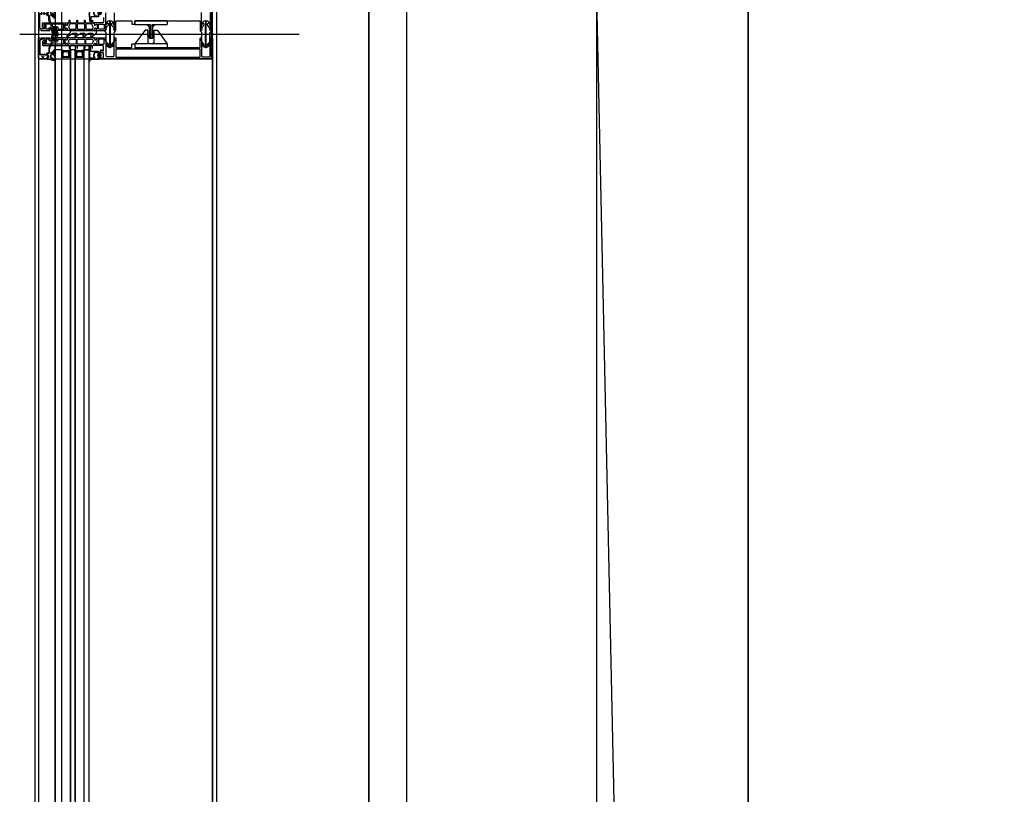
# Model space of a CAD drawing. Header units: millimetres. Extents: x 373037 to 682063, y 76092 to 274210.
# Tile 121 of 256: x 655017 to 656314, y 258030 to 259051. Entities that reach past the tile are written whole.
import ezdxf

# ---------------------------------------------------------------- set-up
doc = ezdxf.new("R2010")
doc.units = ezdxf.units.MM
doc.header["$LTSCALE"] = 100
for name, pattern in [('CK_ČERCHOVANÁ 50', [6, 3, -1.5, 0, -1.5]), ('ČERCHOVANÁ', [25.4, 12.7, -6.35, 0, -6.35]), ('ČÁRKOVANÁ', [19.05, 12.7, -6.35]), ('ČÁRKOVANÁ01-01', [2, 1, -1])]:
    doc.linetypes.add(name, pattern=pattern)
doc.layers.get('0').update_dxf_attribs({"linetype": 'CONTINUOUS'})
doc.layers.add('PUDORYS', color=253, linetype='CONTINUOUS')

# ---------------------------------------------------------------- blocks, each defined once
blk = doc.blocks.new('244748_a')
blk.add_lwpolyline([(8.3, -1.7, 0.082248), (6.3, -0.9, -1.09695), (6.9, -0.1, -0.315353), (11.3, -5.2, -0.480529), (10.9, -5.6), (4.3, -5.6), (4.1, -5.5), (-16.5, -5.5), (-16.7, -5.6), (-20.4, -5.6, 0.574019), (-21.9, -4.8), (-23, -5.4, 0.524827), (-23, -5.9), (-21.9, -6.5, 0.574021), (-20.4, -5.7), (-16.7, -5.7), (-16.5, -5.9), (4.1, -5.9), (4.3, -5.7), (10.9, -5.7, -0.480529), (11.3, -6.1, -0.326229), (6.9, -11.1, -1.09695), (6.3, -10.3, 0.081457), (8.3, -9.6, 0.599203), (7.5, -8.1), (5.5, -8.1, 0.198965), (5.2, -8.2), (2.2, -11.2), (0.9, -12, -0.738038), (0.5, -11.6), (0.9, -11, 1), (0.3, -10.7), (0, -11.3), (-1, -11.3, 0.619205), (-1.4, -12.1), (-1.3, -12.4, -0.808139), (-2, -13), (-3.6, -11.4, 0.198906), (-4.3, -11.2), (-15, -11.2, -0.198936), (-16.8, -10.4), (-19, -8.2, 0.198942), (-19.3, -8.1), (-20.7, -8.1, 0.500217), (-21.1, -8.7, 0.122037), (-18.5, -10.3, -1.093735), (-19.1, -11.1, -0.240768), (-23.7, -6.1, -0.106226), (-23.7, -5.2, -0.256232), (-19, -0.1, -1.093735), (-18.4, -0.9, 0.116856), (-21.1, -2.6, 0.500217), (-20.7, -3.3), (-19.3, -3.3, 0.198942), (-19, -3.1), (-16.8, -0.9, -0.198936), (-15, -0.2), (-4.3, -0.2, 0.198907), (-3.6, 0.1), (-2, 1.7, -0.808139), (-1.3, 1.1), (-1.4, 0.8, 0.619205), (-1, 0), (0, 0), (0.3, -0.6, 1), (0.9, -0.3), (0.5, 0.3, -0.738038), (0.9, 0.7), (2.2, -0.2), (5.2, -3.1, 0.198965), (5.5, -3.3), (7.5, -3.3, 0.599203)], format="xyb", close=True)
blk = doc.blocks.new('236134_0100_s_v')
for points in [[(22.8, -23), (22.8, -5), (42, -5, 0.414214), (43, -4), (43, -1, 0.414214), (42, 0), (1, 0, 0.414214), (0, -1), (0, -4, 0.414214), (1, -5), (20.2, -5), (20.2, -23)], [(15, -5, -0.414214), (19, -9), (19, -16.6, 0.165764), (19.5, -23), (23.5, -23, 0.165764), (24, -16.6), (24, -9, -0.414214), (28, -5)]]:
    blk.add_lwpolyline(points, format="xyb")
blk = doc.blocks.new('236134_0200_s_v')
for points in [[(19.6, 5, -0.41166), (17.6, 7), (17.4, 22.2, 0.344217), (17.1, 22.7), (16, 23), (14, 23, 0.240828), (13.2, 22.6), (0.2, 4.6)], [(23.4, 5, 0.41166), (25.4, 7), (25.6, 22.2, -0.344217), (25.9, 22.7), (27, 23), (29, 23, -0.240828), (29.8, 22.6), (42.8, 4.6)]]:
    blk.add_lwpolyline(points, format="xyb")
blk.add_lwpolyline([(42, 5), (1, 5, 0.414214), (0, 4), (0, 1, 0.414214), (1, 0), (42, 0, 0.414214), (43, 1), (43, 4, 0.414214)], format="xyb", close=True)
blk = doc.blocks.new('284336')
for points in [[(-0.7, -9.6), (-10, -9.6, 0.414511), (-10.5, -10.1), (-10.5, -15.5, -1), (-11.7, -15.5), (-11.7, -9.6), (-12.7, -8.9, -0.668884), (-12.6, -8.2), (-12, -8, 0.766384), (-12, -7.2), (-12.6, -7, -0.76831), (-12.6, -6.2), (-12, -6, 0.766384), (-12, -5.2), (-12.6, -5, -0.76831), (-12.6, -4.2), (-12, -4, 0.766384), (-12, -3.2), (-12.6, -3, -0.877523), (-12.5, -2.2), (-12.1, -2.2, 0.698129), (-11.8, -1.5, -0.220231), (-12.9, 0.8), (-12.9, 3.5, -0.157143), (-12.8, 3.7), (-12.7, 3.4, -0.067482), (-12.5, 2.5, 0.393136), (-8.7, -1), (-6.1, -1, -0.414214), (-5.6, -1.5), (-5.6, -2.2, -0.267949), (-5.9, -2.6), (-6.4, -2.9, 0.267949), (-6.6, -3.4), (-6.6, -5.8, 0.267949), (-6.4, -6.3), (-5.9, -6.6, -0.267949), (-5.6, -7), (-5.6, -8.1, 0.414215), (-5.1, -8.6), (-0.4, -8.6), (-0.4, -9.3, -0.414212), (-0.7, -9.6)], [(-0.4, 0), (-0.4, -2, 0.990243), (-0.4, -3), (0.9, -3, 0.414214), (1.2, -2.7), (1.2, -2.6, -0.668123), (1.7, -2.4), (2.7, -3.4, -0.199004), (2.9, -3.8), (2.9, -5.4, -0.199038), (2.7, -5.8), (1.7, -6.8, -0.668191), (1.2, -6.6), (1.2, -6.5, 0.414214), (0.9, -6.2), (-0.4, -6.2, 0.990269), (-0.4, -7.2), (-0.4, -8.6), (-5.1, -8.6, -0.414215), (-5.6, -8.1), (-5.6, -7, 0.267949), (-5.8, -6.6), (-6.3, -6.3, -0.267949), (-6.6, -5.8), (-6.6, -3.4, -0.267949), (-6.3, -3), (-5.8, -2.7, 0.267949), (-5.6, -2.2), (-5.6, -1.5, 0.414214), (-6.1, -1), (-8.7, -1, -0.393156), (-12.5, 2.5, 0.067572), (-12.7, 3.4), (-12.8, 3.7, -0.637545), (-12.1, 3.5), (-11.9, 2.5, 0.344315), (-10.1, 0.9), (0, 0.4, -0.406913), (0.4, 0), (-0.4, 0)], [(1.7, -4.3, 0.414235), (1.2, -3.8), (-0.7, -3.8, 0.414214), (-1.2, -4.3), (-1.2, -4.9, 0.414214), (-0.7, -5.4), (1.2, -5.4, 0.414235), (1.7, -4.9), (1.7, -4.3)]]:
    blk.add_lwpolyline(points, format="xyb", close=True)
blk = doc.blocks.new('433270')
blk.add_lwpolyline([(1, 0, 0.414364), (0, -1), (0, -1.4, 0.255924), (0.2, -1.8, -0.547723), (0.2, -3.2, 0.255924), (0, -3.6), (0, -14.6, 0.414214), (0.3, -14.9), (1.2, -14.9, 0.414214), (1.7, -14.4), (1.7, -10.3, -0.414214), (2, -10), (6, -10, 0.414248), (7, -9), (7, -7.7, 0.414179), (6.5, -7.2), (5.7, -7.2, 0.414232), (5.4, -7.5), (5.4, -8.2, -0.414198), (5.1, -8.5), (2.8, -8.5, -0.414204), (1.8, -7.5), (1.8, -4.5, -0.147432), (2, -3.9, 0.147461), (2.4, -2.5), (2.4, -2.3, -0.414214), (2.9, -1.8), (21.9, -1.8, -0.668178), (22.2, -2.7), (22.2, -2.7, 1), (21.6, -3.3), (21.5, -3.4, 0.198912), (21.4, -3.7), (21.4, -4, 0.414214), (22.1, -4.7), (22.4, -4.7, 0.576988), (22.6, -4.3, -0.311246), (24.6, -4.3, 0.576988), (24.8, -4.7), (25.3, -4.7, -0.260065), (25.3, -6.6), (24.8, -6.6, 0.576988), (24.6, -7.1, -0.311246), (22.6, -7.1, 0.576988), (22.4, -6.6), (22.1, -6.6, 0.414214), (21.4, -7.3), (21.4, -7.6, 0.267949), (21.6, -8), (21.9, -8.2, -0.637047), (21.7, -10), (19.8, -10.7, 0.315299), (19.5, -11.2), (19.5, -11.5, 0.520567), (20.2, -12), (22.8, -11, -0.520567), (23.5, -11.5), (23.5, -12.5, 0.414062), (24, -13), (25, -13, 0.414186), (25.5, -12.5), (25.5, -11.5, -0.414182), (26, -11), (27, -11, 0.414214), (27.5, -10.5), (27.5, -0.5, 0.414214), (27, 0), (1, 0)], format="xyb", close=True)
blk = doc.blocks.new('284325')
for points in [[(0.8, -5.2, -0.560316), (0.9, -4.7), (1.9, -4.4, 0.3153), (2.1, -4.1), (2.1, -1.9, 0.451558), (1.8, -1.6), (0.9, -1.7, -0.399586), (0.6, -1.5), (0.3, -0.1, -0.415977), (0.5, 0.3, 0.024107), (6.1, 1.2, 0.076636), (9, 2.3, -0.577615), (10.8, 1.3), (10, 1.4, 0.283171), (9.1, 0.9, -0.168429), (7.1, -0.7), (5.9, -1.2, 0.315302), (5.2, -2.1), (5.2, -4.2, 0.269719), (6.8, -6.8, -0.194797), (10.2, -11.5, -0.342663), (9.2, -11.2, 0.119207), (5.4, -7.6, 0.578571), (3.6, -8.6), (3.6, -11.8, 0.176415), (6.2, -18.7, -1), (5.2, -19.5, -0.176415), (2.4, -11.8), (2.4, -8.9, 0.208286), (0.8, -5.2)], [(9, -6.7), (10.3, -8.8, -0.134555), (10.8, -10.6, -0.339795), (10.2, -11.5, 0.194788), (6.8, -6.8, -0.269736), (5.2, -4.2), (5.2, -2.1, -0.315302), (5.9, -1.2), (7.1, -0.7, 0.168429), (9.1, 0.9, -0.283167), (10, 1.4), (10.8, 1.3), (10.8, -0.7, -0.070852), (10.7, -1.3), (9.9, -3.9, -0.241839), (9.1, -4.8), (7.9, -5.2, 0.836024), (8.1, -6.2), (8.1, -6.2, -0.255349), (9, -6.7)]]:
    blk.add_lwpolyline(points, format="xyb", close=True)
blk = doc.blocks.new('288126')
for points in [[(-16.5, 0), (16.5, 0)], [(-21.4, -6.3), (-17.8, -3.7)], [(-14.7, -4.5), (-19.9, -8.3)], [(-17, -2.1), (-17, -0.5)], [(-8.8, -4.3), (-14.1, -4.3)], [(-11, -6.3), (-8.7, -4.7)], [(-4.3, -4.5), (-9.5, -8.3)], [(1.8, -4.3), (-3.7, -4.3)], [(-0.4, -6.4), (1.9, -4.7)], [(6.3, -4.5), (1.1, -8.4)], [(12.2, -4.3), (6.9, -4.3)], [(10, -6.4), (12.3, -4.7)], [(16.6, -4.6), (11.5, -8.4)], [(17, -0.5), (17, -3.8)]]:
    blk.add_lwpolyline(points)
for centre, radius, start, end in [((16.5, -0.5), 0.5, 0, 90), ((-20.6, -7.3), 1.25, 126.7059, 306.7059), ((-16.5, -0.5), 0.5, 90, 180), ((-10.2, -7.3), 1.25, 126.7059, 306.7059), ((0.4, -7.4), 1.25, 126.7059, 306.7059), ((10.8, -7.4), 1.25, 126.7059, 306.7059), ((16, -3.8), 1, 306.7059, 0)]:
    blk.add_arc(centre, radius, start, end)
at = {"extrusion": (0, 0, -1)}
for centre, radius, start, end in [((19, -2.1), 2, 180, 233.2941), ((14.1, -5.3), 1, 53.2941, 90), ((8.8, -4.5), 0.2, 90, 233.2941), ((3.7, -5.3), 1, 53.2941, 90), ((-1.8, -4.5), 0.2, 90, 233.2941), ((-6.9, -5.3), 1, 53.2941, 90), ((-12.2, -4.5), 0.2, 90, 233.2941)]:
    blk.add_arc(centre, radius, start, end, dxfattribs=at)
blk = doc.blocks.new('246426')
for points in [[(-1.8, 0.6), (-2.9, -0.4, 0.198926), (-3.2, -1.1), (-3.2, -2.3, 0.198926), (-2.9, -3), (-1.8, -4, 0.637051), (-1.5, -3.9), (-1.5, -3.4), (-0.3, -3.4, -0.41484), (0, -3.7), (0, -5.2, 0.414232), (0.5, -5.7), (2.1, -5.7, 0.071862), (2.2, -5.7, 0.157876), (3.7, -4.6, 0.360336), (3.5, 2.4, 0.964062), (2.5, 1.5, -0.403385), (2.3, -4.3, -0.190964), (2.1, -4.4), (1.7, -4.4, -0.414214), (1.2, -3.9), (1.2, 1.3, 0.414201), (0.2, 2.3), (0, 2.3), (0, 0.3, -0.414214), (-0.3, 0), (-1.5, 0), (-1.5, 0.5, 0.637051), (-1.8, 0.6)], [(-2.3, -1.4, -0.414214), (-1.9, -1), (-0.4, -1, -0.414214), (0, -1.4), (0, -2, -0.414214), (-0.4, -2.4), (-1.9, -2.4, -0.414214), (-2.3, -2), (-2.3, -1.4)]]:
    blk.add_lwpolyline(points, format="xyb", close=True)

msp = doc.modelspace()

# ---------------------------------------------------------------- linework, layer by layer
at = {"layer": 'PUDORYS', "color": 252, "linetype": 'ČERCHOVANÁ', "ltscale": 25, "true_color": 0x939598}
msp.add_line((655776.6, 274209.6), (655776.6, 249134.9), dxfattribs=at)
at = {"layer": 'PUDORYS', "color": 252, "linetype": 'CK_ČERCHOVANÁ 50', "ltscale": 50, "true_color": 0x939598}
for p, q in [((655476.6, 249832.2), (655476.6, 273032.2)), ((655976.6, 261132.2), (655976.6, 256932.2))]:
    msp.add_line(p, q, dxfattribs=at)
at = {"layer": 'PUDORYS', "color": 252, "linetype": 'ČÁRKOVANÁ01-01', "ltscale": 200, "true_color": 0x939598}
msp.add_line((655976.6, 249832.2), (655476.6, 273032.2), dxfattribs=at)
at = {"layer": 'PUDORYS', "color": 252, "ltscale": 20, "true_color": 0x939598}
for p, q in [((655976.6, 250032.2), (655976.6, 272832.2)), ((655476.6, 256889.7), (655476.6, 261194.7))]:
    msp.add_line(p, q, dxfattribs=at)
at = {"layer": 'PUDORYS', "color": 252, "ltscale": 5, "true_color": 0x939598}
msp.add_line((655526.6, 250082.2), (655526.6, 272782.2), dxfattribs=at)
at = {"layer": 'PUDORYS', "color": 252, "true_color": 0x939598}
for p, q in [((655063.6, 259058.2), (655063.6, 259011.7)), ((655016.7, 259032.2), (655384.9, 259032.2)), ((655063.6, 256877.7), (655063.6, 259017.2)), ((655071.6, 259017.2), (655071.6, 256877.7)), ((655083.6, 256877.7), (655083.6, 259017.2)), ((655089.6, 259017.2), (655089.6, 256877.7)), ((655101.6, 256877.7), (655101.6, 259017.2)), ((655107.6, 259017.2), (655107.6, 256877.7)), ((655071.6, 259011.7), (655063.6, 259011.7)), ((655089.6, 259011.7), (655083.6, 259011.7)), ((655107.6, 259011.7), (655101.6, 259011.7)), ((655270.6, 259000.7), (655270.6, 256888.7))]:
    msp.add_line(p, q, dxfattribs=at)
at = {"layer": 'PUDORYS', "color": 252, "ltscale": 15, "true_color": 0x939598}
for points in [[(655036.6, 249592.2), (681616.6, 249592.2), (681616.6, 273272.2), (655036.6, 273272.2)], [(681611.6, 273267.2), (655041.6, 273267.2), (655041.6, 249597.2), (681611.6, 249597.2)], [(655063.6, 249619.2), (681589.6, 249619.2), (681589.6, 273245.2), (655063.6, 273245.2)], [(681581.6, 273237.2), (655071.6, 273237.2), (655071.6, 249627.2), (681581.6, 249627.2)], [(655270.6, 273038.2), (681383.2, 273038.2), (681383.2, 249826.2), (655270.6, 249826.2)], [(681376.6, 249832.2), (655276.6, 249832.2), (655276.6, 273032.2), (681376.6, 273032.2)], [(655041.6, 258999.7), (655269.6, 258999.7), (655269.6, 259064.7), (655041.6, 259064.7)], [(655083.6, 256877.7), (655089.6, 256877.7), (655089.6, 259011.7), (655083.6, 259011.7)], [(655101.6, 259011.7), (655107.6, 259011.7), (655107.6, 256877.7), (655101.6, 256877.7)]]:
    msp.add_lwpolyline(points, close=True, dxfattribs=at)
at = {"layer": 'PUDORYS', "color": 252, "linetype": 'ČÁRKOVANÁ', "ltscale": 5, "true_color": 0x939598}
for points in [[(681606.6, 249602.2), (655036.6, 249602.2), (655036.6, 273272.2), (681606.6, 273272.2)], [(681611.6, 249597.2), (655041.6, 249597.2), (655041.6, 273267.2), (681611.6, 273267.2)], [(681396.6, 249812.2), (655256.6, 249812.2), (655256.6, 273052.2), (681396.6, 273052.2)], [(681276.6, 249932.2), (655376.6, 249932.2), (655376.6, 272932.2), (681276.6, 272932.2)]]:
    msp.add_lwpolyline(points, close=True, dxfattribs=at)
at = {"layer": 'PUDORYS', "color": 252, "true_color": 0x939598}
for points in [[(681376.6, 249832.2), (655276.6, 249832.2), (655276.6, 273032.2), (681376.6, 273032.2)], [(681176.6, 250032.2), (655476.6, 250032.2), (655476.6, 272832.2), (681176.6, 272832.2)], [(655082.6, 259001.7), (655082.6, 259007.7), (655080.6, 259009.7), (655074.6, 259009.7), (655072.6, 259007.7), (655072.6, 259001.7), (655077.1, 259001.7), (655077.1, 259002.2), (655078.1, 259002.2), (655078.1, 259001.7)], [(655073.6, 259002.7), (655081.6, 259002.7), (655081.6, 259007.2), (655080.2, 259008.7), (655075.2, 259008.7), (655073.6, 259007.2)], [(655100.6, 259001.7), (655100.6, 259007.7), (655098.6, 259009.7), (655092.6, 259009.7), (655090.6, 259007.7), (655090.6, 259001.7), (655095.1, 259001.7), (655095.1, 259002.2), (655096.1, 259002.2), (655096.1, 259001.7)], [(655091.6, 259002.7), (655099.6, 259002.7), (655099.6, 259007.2), (655098.2, 259008.7), (655093.2, 259008.7), (655091.6, 259007.2)]]:
    msp.add_lwpolyline(points, close=True, dxfattribs=at)
at = {"layer": 'PUDORYS', "color": 252, "ltscale": 5, "true_color": 0x939598}
msp.add_lwpolyline([(655476.6, 250032.2), (681176.6, 250032.2), (681176.6, 272832.2), (655476.6, 272832.2)], close=True, dxfattribs=at)
at = {"layer": 'PUDORYS', "color": 252, "true_color": 0x939598}
for points in [[(655127.1, 259054), (655127.1, 259048.7, -0.414167), (655125.6, 259047.2), (655118.6, 259047.2), (655114.5, 259047.2, 0.57735), (655114.2, 259046.6), (655114.7, 259045.7), (655115.1, 259044.2, 0.488701), (655115.6, 259044), (655118, 259045.5), (655118.4, 259045.5, -0.432566), (655118.6, 259045.3), (655118.6, 259038.9, -0.548397), (655118.4, 259038.8), (655116, 259039.8, 0.425336), (655115.7, 259039.7), (655114.9, 259037.7, 0.531563), (655115.3, 259037.2), (655117.3, 259037.2, 0.231306), (655117.6, 259037.3, -0.306185), (655117.9, 259037.4), (655118.6, 259037.2), (655129.1, 259037.2, 0.414214), (655130.1, 259038.2), (655130.1, 259038.7), (655129.3, 259038.7), (655129.3, 259040.2), (655130, 259041.3, 0.13165), (655130.1, 259041.8), (655130.1, 259060.2, -0.414214)], [(655141.3, 259060.2), (655141.3, 259041.8, 0.13165), (655141.5, 259041.3), (655142.1, 259040.2), (655142.1, 259038.7), (655141.3, 259038.7), (655141.3, 259038.2, 0.414214), (655142.3, 259037.2), (655142.8, 259037.2, 0.414214), (655143.3, 259037.7), (655143.3, 259049.3, -0.414214), (655143.8, 259049.8), (655151.2, 259049.8, -0.399985), (655152.2, 259049.8), (655163.8, 259049.8, -0.414214), (655164.3, 259049.3), (655164.3, 259045.7, 0.414214), (655164.8, 259045.2), (655167.8, 259045.2, 0.414214), (655168.3, 259045.7), (655168.3, 259049.3, -0.414214), (655168.8, 259049.8), (655176.1, 259049.8, -0.38324), (655177.1, 259049.8), (655202.6, 259049.8, -0.38324), (655203.6, 259049.8), (655219.1, 259049.8, -0.38324), (655220.1, 259049.8), (655245.6, 259049.8, -0.38324), (655246.6, 259049.8), (655253.9, 259049.8, -0.414214), (655254.4, 259049.3), (655254.4, 259037.7, 0.414214), (655254.9, 259037.2), (655255.4, 259037.2, 0.414214), (655256.4, 259038.2), (655256.4, 259038.7), (655255.6, 259038.7), (655255.6, 259040.2), (655256.3, 259041.3, 0.116937), (655256.4, 259041.8), (655256.4, 259060.7, -0.414232)], [(655267.6, 259060.7), (655267.6, 259041.8, 0.116937), (655267.8, 259041.3), (655268.4, 259040.2), (655268.4, 259038.7), (655267.6, 259038.7), (655267.6, 259038.2, 0.414214), (655268.6, 259037.2), (655269.6, 259037.2, 0.414214), (655270.6, 259038.2), (655270.6, 259063.7, 0.414214)]]:
    msp.add_lwpolyline(points, format="xyb", dxfattribs=at)
for points in [[(655076.1, 259037.2), (655065.1, 259037.2, -0.414426), (655064.6, 259037.7), (655064.6, 259038.1), (655065.6, 259038.1), (655065.6, 259039.6, 0.414214), (655064.6, 259040.6), (655063.1, 259040.6, 0.399985), (655062.1, 259040.6), (655060.6, 259040.6, 0.414214), (655059.6, 259039.6), (655059.6, 259038.2), (655060.6, 259038.2), (655060.6, 259037.7, -0.414456), (655060.1, 259037.2), (655058.8, 259037.2, -0.413971), (655058.5, 259037.5), (655058.5, 259038.7, 0.414214), (655058.2, 259039), (655055.2, 259039), (655055.2, 259040, -0.414214), (655055.7, 259040.5), (655057.6, 259040.5, 0.414214), (655058.1, 259041), (655058.1, 259044.5, 0.414206), (655057.1, 259045.5), (655048.8, 259045.5, 0.414206), (655048.3, 259045), (655048.3, 259043.1, 0.414219), (655048.8, 259042.6), (655049.6, 259042.6, -0.414214), (655050.1, 259042.1), (655050.1, 259041.6, -0.414214), (655049.6, 259041.1), (655047.8, 259041.1, -0.414214), (655046.8, 259042.1), (655046.8, 259046.2, -0.414214), (655047.8, 259047.2), (655076.1, 259047.2), (655080.2, 259047.2, -0.57735), (655080.6, 259046.6), (655080.1, 259045.7), (655079.7, 259044.2, -0.488701), (655079.2, 259044), (655076.8, 259045.5), (655076.3, 259045.5, 0.432566), (655076.1, 259045.3), (655076.1, 259038.9, 0.548397), (655076.4, 259038.8), (655078.8, 259039.8, -0.425336), (655079.1, 259039.7), (655079.9, 259037.7, -0.531563), (655079.5, 259037.2), (655077.5, 259037.2, -0.231306), (655077.2, 259037.3, 0.306185), (655076.9, 259037.4), (655076.1, 259037.2)], [(655073.9, 259045.5), (655060.2, 259045.5, 0.414214), (655059.7, 259045), (655059.7, 259042.7, 0.414214), (655060.2, 259042.2), (655065.2, 259042.2, -0.411139), (655067.2, 259040.2), (655067.2, 259039.3, 0.414214), (655067.7, 259038.8), (655073.9, 259038.8, 0.414214), (655074.4, 259039.3), (655074.4, 259045, 0.414214), (655073.9, 259045.5)], [(655114.3, 259037.2), (655102.4, 259037.2), (655080.5, 259037.2, -0.305837), (655080, 259037.5), (655079.1, 259039.8, 0.425336), (655078.8, 259039.9), (655077.2, 259039.1, -0.543753), (655076.1, 259039.8), (655076.1, 259044.7, -0.578182), (655077, 259045.3), (655079.2, 259044, 0.488505), (655079.7, 259044.2), (655080.1, 259045.7), (655080.9, 259047, -0.282478), (655081.2, 259047.2), (655081.6, 259047.2, 1.447009), (655081.9, 259047.3), (655081.9, 259050.3, -1), (655082.7, 259050.3), (655082.7, 259047.3, 1.447009), (655083.1, 259047.2), (655091.6, 259047.2, 1.447009), (655092, 259047.3), (655092, 259050.3, -1), (655092.8, 259050.3), (655092.8, 259047.3, 1.447009), (655093.1, 259047.2), (655101.6, 259047.2, 1.447009), (655102, 259047.3), (655102, 259050.3, -1), (655102.8, 259050.3), (655102.8, 259047.3, 1.447009), (655103.1, 259047.2), (655111.7, 259047.2, 1.447009), (655112, 259047.3), (655112, 259050.3, -1), (655112.8, 259050.3), (655112.8, 259047.3, 1.447009), (655113.2, 259047.2), (655113.6, 259047.2, -0.282478), (655113.9, 259047), (655114.7, 259045.7), (655115.1, 259044.2, 0.488505), (655115.5, 259044), (655117.7, 259045.3, -0.578182), (655118.6, 259044.7), (655118.6, 259039.8, -0.543753), (655117.6, 259039.1), (655116, 259039.9, 0.425336), (655115.7, 259039.8), (655114.8, 259037.5, -0.305837), (655114.3, 259037.2)], [(655083.2, 259038.8), (655090.1, 259038.8, 0.414218), (655091.1, 259039.8), (655091.1, 259044.6, 0.414218), (655090.1, 259045.6), (655083.7, 259045.6, 0.305619), (655082.3, 259044.6), (655081.6, 259042.7, 0.176429), (655081.5, 259040.6), (655081.8, 259039.8, 0.324916), (655083.2, 259038.8)], [(655093.4, 259038.8), (655101.4, 259038.8, 0.414214), (655102.4, 259039.8), (655102.4, 259044.6, 0.414214), (655101.4, 259045.6), (655093.4, 259045.6, 0.414214), (655092.4, 259044.6), (655092.4, 259039.8, 0.414214), (655093.4, 259038.8)], [(655104.7, 259038.8), (655111.6, 259038.8, 0.324916), (655113, 259039.8), (655113.3, 259040.6, 0.176429), (655113.2, 259042.7), (655112.4, 259044.6, 0.305619), (655111.1, 259045.6), (655104.7, 259045.6, 0.414218), (655103.7, 259044.6), (655103.7, 259039.8, 0.414218), (655104.7, 259038.8)], [(655127.9, 259039.3, -0.414214), (655127.4, 259038.8), (655120.9, 259038.8, -0.414214), (655120.4, 259039.3), (655120.4, 259045, -0.414214), (655120.9, 259045.5), (655127.4, 259045.5, -0.414214), (655127.9, 259045), (655127.9, 259039.3)], [(655076.1, 259027.2), (655065.1, 259027.2, 0.414426), (655064.6, 259026.7), (655064.6, 259026.2), (655065.6, 259026.2), (655065.6, 259024.7, -0.414214), (655064.6, 259023.7), (655063.1, 259023.7, -0.399985), (655062.1, 259023.7), (655060.6, 259023.7, -0.414214), (655059.6, 259024.7), (655059.6, 259026.2), (655060.6, 259026.2), (655060.6, 259026.7, 0.414456), (655060.1, 259027.2), (655058.8, 259027.2, 0.413971), (655058.5, 259026.9), (655058.5, 259025.7, -0.414214), (655058.2, 259025.4), (655055.2, 259025.4), (655055.2, 259024.4, 0.414214), (655055.7, 259023.9), (655057.6, 259023.9, -0.414214), (655058.1, 259023.4), (655058.1, 259019.9, -0.414206), (655057.1, 259018.9), (655048.8, 259018.9, -0.414206), (655048.3, 259019.4), (655048.3, 259021.3, -0.414219), (655048.8, 259021.8), (655049.6, 259021.8, 0.414214), (655050.1, 259022.3), (655050.1, 259022.8, 0.414214), (655049.6, 259023.3), (655047.8, 259023.3, 0.414214), (655046.8, 259022.3), (655046.8, 259018.2, 0.414214), (655047.8, 259017.2), (655076.1, 259017.2), (655080.2, 259017.2, 0.57735), (655080.6, 259017.8), (655080.1, 259018.6), (655079.7, 259020.1, 0.488701), (655079.2, 259020.3), (655076.8, 259018.9), (655076.3, 259018.9, -0.432566), (655076.1, 259019.1), (655076.1, 259025.4, -0.548397), (655076.4, 259025.5), (655078.8, 259024.5, 0.425336), (655079.1, 259024.6), (655079.9, 259026.6, 0.531563), (655079.5, 259027.2), (655077.5, 259027.2, 0.231306), (655077.2, 259027, -0.306185), (655076.9, 259026.9), (655076.1, 259027.2)], [(655114.3, 259027.2), (655102.4, 259027.2), (655080.5, 259027.2, 0.305837), (655080, 259026.8), (655079.1, 259024.6, -0.425336), (655078.8, 259024.4), (655077.2, 259025.2, 0.543753), (655076.1, 259024.5), (655076.1, 259019.6, 0.578182), (655077, 259019.1), (655079.2, 259020.3, -0.488505), (655079.7, 259020.1), (655080.1, 259018.6), (655080.9, 259017.3, 0.282478), (655081.2, 259017.2), (655081.6, 259017.2, -1.447009), (655081.9, 259017), (655081.9, 259014.1, 1), (655082.7, 259014.1), (655082.7, 259017, -1.447009), (655083.1, 259017.2), (655091.6, 259017.2, -1.447009), (655092, 259017), (655092, 259014.1, 1), (655092.8, 259014.1), (655092.8, 259017, -1.447009), (655093.1, 259017.2), (655101.6, 259017.2, -1.447009), (655102, 259017), (655102, 259014.1, 1), (655102.8, 259014.1), (655102.8, 259017, -1.447009), (655103.1, 259017.2), (655111.7, 259017.2, -1.447009), (655112, 259017), (655112, 259014.1, 1), (655112.8, 259014.1), (655112.8, 259017, -1.447009), (655113.2, 259017.2), (655113.6, 259017.2, 0.282478), (655113.9, 259017.3), (655114.7, 259018.6), (655115.1, 259020.1, -0.488505), (655115.5, 259020.3), (655117.7, 259019.1, 0.578182), (655118.6, 259019.6), (655118.6, 259024.5, 0.543753), (655117.6, 259025.2), (655116, 259024.4, -0.425336), (655115.7, 259024.6), (655114.8, 259026.8, 0.305837), (655114.3, 259027.2)], [(655269.6, 258999.7), (655121.1, 258999.7, -0.414214), (655120.6, 259000.2), (655120.6, 259001.5, -0.41422), (655121.1, 259002), (655121.6, 259002), (655121.6, 259001), (655126.1, 259001, 0.414214), (655127.1, 259002), (655127.1, 259006.7, 0.414214), (655126.1, 259007.7), (655121.6, 259007.7), (655121.6, 259006), (655121.1, 259006, -0.414201), (655120.6, 259006.5), (655120.6, 259008.5, -0.414214), (655121.1, 259009), (655123.3, 259009, 0.414214), (655123.8, 259009.5), (655123.8, 259011.3), (655125, 259011.3), (655125, 259010.1), (655126.8, 259010.1, 0.414214), (655127.1, 259010.4), (655127.1, 259015.7, 0.414167), (655125.6, 259017.2), (655118.6, 259017.2), (655114.5, 259017.2, -0.57735), (655114.2, 259017.8), (655114.7, 259018.6), (655115.1, 259020.1, -0.488701), (655115.6, 259020.3), (655118, 259018.9), (655118.4, 259018.9, 0.432566), (655118.6, 259019.1), (655118.6, 259025.4, 0.548397), (655118.4, 259025.5), (655116, 259024.5, -0.425336), (655115.7, 259024.6), (655114.9, 259026.6, -0.531563), (655115.3, 259027.2), (655117.3, 259027.2, -0.231306), (655117.6, 259027, 0.306185), (655117.9, 259026.9), (655118.6, 259027.2), (655129.1, 259027.2, -0.414214), (655130.1, 259026.2), (655130.1, 259025.7), (655129.3, 259025.7), (655129.3, 259024.2), (655130, 259023, -0.13165), (655130.1, 259022.5), (655130.1, 259004.1, 0.414214), (655131.6, 259002.6), (655135.1, 259002.6, 0.399985), (655136.1, 259002.6), (655139.8, 259002.6, 0.414214), (655141.3, 259004.1), (655141.3, 259022.5, -0.13165), (655141.5, 259023), (655142.1, 259024.2), (655142.1, 259025.7), (655141.3, 259025.7), (655141.3, 259026.2, -0.414214), (655142.3, 259027.2), (655142.8, 259027.2, -0.414214), (655143.3, 259026.7), (655143.3, 259015.1, 0.414214), (655143.8, 259014.6), (655151.2, 259014.6, 0.399985), (655152.2, 259014.6), (655163.8, 259014.6, 0.414214), (655164.3, 259015.1), (655164.3, 259018.7, -0.414214), (655164.8, 259019.2), (655167.8, 259019.2, -0.414214), (655168.3, 259018.7), (655168.3, 259015.1, 0.414214), (655168.8, 259014.6), (655176.1, 259014.6, 0.38324), (655177.1, 259014.6), (655202.6, 259014.6, 0.38324), (655203.6, 259014.6), (655219.1, 259014.6, 0.38324), (655220.1, 259014.6), (655245.6, 259014.6, 0.38324), (655246.6, 259014.6), (655253.9, 259014.6, 0.414214), (655254.4, 259015.1), (655254.4, 259026.7, -0.414214), (655254.9, 259027.2), (655255.4, 259027.2, -0.414214), (655256.4, 259026.2), (655256.4, 259025.7), (655255.6, 259025.7), (655255.6, 259024.2), (655256.3, 259023, -0.116937), (655256.4, 259022.5), (655256.4, 259003.6, 0.414232), (655257.9, 259002.1), (655261.6, 259002.1, 0.399985), (655262.6, 259002.1), (655266.1, 259002.1, 0.414232), (655267.6, 259003.6), (655267.6, 259022.5, -0.116937), (655267.8, 259023), (655268.4, 259024.2), (655268.4, 259025.7), (655267.6, 259025.7), (655267.6, 259026.2, -0.414214), (655268.6, 259027.2), (655269.6, 259027.2, -0.414214), (655270.6, 259026.2), (655270.6, 259000.7, -0.414214), (655269.6, 258999.7)], [(655073.9, 259018.9), (655060.2, 259018.9, -0.414214), (655059.7, 259019.4), (655059.7, 259021.6, -0.414214), (655060.2, 259022.1), (655065.2, 259022.1, 0.411139), (655067.2, 259024.1), (655067.2, 259025.1, -0.414214), (655067.7, 259025.6), (655073.9, 259025.6, -0.414214), (655074.4, 259025.1), (655074.4, 259019.4, -0.414214), (655073.9, 259018.9)], [(655083.2, 259025.6), (655090.1, 259025.6, -0.414218), (655091.1, 259024.6), (655091.1, 259019.8, -0.414218), (655090.1, 259018.8), (655083.7, 259018.8, -0.305619), (655082.3, 259019.7), (655081.6, 259021.6, -0.176429), (655081.5, 259023.7), (655081.8, 259024.5, -0.324916), (655083.2, 259025.6)], [(655093.4, 259025.6), (655101.4, 259025.6, -0.414214), (655102.4, 259024.6), (655102.4, 259019.8, -0.414214), (655101.4, 259018.8), (655093.4, 259018.8, -0.414214), (655092.4, 259019.8), (655092.4, 259024.6, -0.414214), (655093.4, 259025.6)], [(655104.7, 259025.6), (655111.6, 259025.6, -0.324916), (655113, 259024.5), (655113.3, 259023.7, -0.176429), (655113.2, 259021.6), (655112.4, 259019.7, -0.305619), (655111.1, 259018.8), (655104.7, 259018.8, -0.414218), (655103.7, 259019.8), (655103.7, 259024.6, -0.414218), (655104.7, 259025.6)], [(655127.9, 259025.1, 0.414214), (655127.4, 259025.6), (655120.9, 259025.6, 0.414214), (655120.4, 259025.1), (655120.4, 259019.4, 0.414214), (655120.9, 259018.9), (655127.4, 259018.9, 0.414214), (655127.9, 259019.4), (655127.9, 259025.1)], [(655143.8, 259001.8), (655253.9, 259001.8, 0.414214), (655254.4, 259002.3), (655254.4, 259012, 0.414214), (655253.9, 259012.5), (655143.8, 259012.5, 0.414214), (655143.3, 259012), (655143.3, 259002.3, 0.414214), (655143.8, 259001.8)]]:
    msp.add_lwpolyline(points, format="xyb", close=True, dxfattribs=at)
for centre, radius, start, end in [((655077.6, 259033.5), 22.7, 254.6728, 285.3272), ((655073, 259006.1), 3.55, 67.2938, 112.409), ((655072.9, 259006.5), 2.9, 65.3067, 115.2952), ((655072.7, 259006.8), 2.25, 61.5273, 118.4028), ((655072.6, 259007.1), 1.71, 57.2949, 122.6857), ((655072.4, 259007.2), 1.26, 51.9656, 128.4996), ((655072.3, 259007.3), 0.879, 43.9949, 136.4964), ((655072.1, 259007.3), 0.596, 33.0366, 146.9634), ((655072.1, 259007), 0.596, 33.0366, 146.9634), ((655072.1, 259006.7), 0.596, 33.0366, 146.9634), ((655072.1, 259006.4), 0.596, 33.0366, 146.9634), ((655072.1, 259006.1), 0.596, 33.0366, 146.9634), ((655072.1, 259005.8), 0.596, 33.0366, 146.9634), ((655072.1, 259005.5), 0.596, 33.0366, 146.9634), ((655072.1, 259005.3), 0.596, 33.0366, 146.9634), ((655072.1, 259005), 0.596, 33.0366, 146.9634), ((655072.1, 259004.7), 0.596, 33.0366, 146.9634), ((655072.1, 259004.4), 0.596, 33.0366, 146.9634), ((655072.1, 259004.1), 0.596, 33.0366, 146.9634), ((655072.1, 259003.8), 0.596, 33.0366, 146.9634), ((655082.3, 259006.1), 3.55, 67.591, 112.7062), ((655082.4, 259006.5), 2.9, 64.7048, 114.6933), ((655082.6, 259006.8), 2.25, 61.5972, 118.4727), ((655082.7, 259007.1), 1.71, 57.3143, 122.7051), ((655082.9, 259007.2), 1.26, 51.5004, 128.0344), ((655083, 259007.3), 0.879, 43.5036, 136.0051), ((655083.1, 259007.3), 0.596, 33.0366, 146.9634), ((655083.1, 259007), 0.596, 33.0366, 146.9634), ((655083.1, 259006.7), 0.596, 33.0366, 146.9634), ((655083.1, 259006.4), 0.596, 33.0366, 146.9634), ((655083.1, 259006.1), 0.596, 33.0366, 146.9634), ((655083.1, 259005.8), 0.596, 33.0366, 146.9634), ((655083.1, 259005.5), 0.596, 33.0366, 146.9634), ((655083.1, 259005.3), 0.596, 33.0366, 146.9634), ((655083.1, 259005), 0.596, 33.0366, 146.9634), ((655083.1, 259004.7), 0.596, 33.0366, 146.9634), ((655083.1, 259004.4), 0.596, 33.0366, 146.9634), ((655083.1, 259004.1), 0.596, 33.0366, 146.9634), ((655083.1, 259003.8), 0.596, 33.0366, 146.9634), ((655095.6, 259033.5), 22.7, 254.6728, 285.3272), ((655091, 259006.1), 3.55, 67.2938, 112.409), ((655090.9, 259006.5), 2.9, 65.3067, 115.2952), ((655090.7, 259006.8), 2.25, 61.5273, 118.4028), ((655090.6, 259007.1), 1.71, 57.2949, 122.6857), ((655090.4, 259007.2), 1.26, 51.9656, 128.4996), ((655090.3, 259007.3), 0.879, 43.9949, 136.4964), ((655090.1, 259007.3), 0.596, 33.0366, 146.9634), ((655090.1, 259007), 0.596, 33.0366, 146.9634), ((655090.1, 259006.7), 0.596, 33.0366, 146.9634), ((655090.1, 259006.4), 0.596, 33.0366, 146.9634), ((655090.1, 259006.1), 0.596, 33.0366, 146.9634), ((655090.1, 259005.8), 0.596, 33.0366, 146.9634), ((655090.1, 259005.5), 0.596, 33.0366, 146.9634), ((655090.1, 259005.3), 0.596, 33.0366, 146.9634), ((655090.1, 259005), 0.596, 33.0366, 146.9634), ((655090.1, 259004.7), 0.596, 33.0366, 146.9634), ((655090.1, 259004.4), 0.596, 33.0366, 146.9634), ((655090.1, 259004.1), 0.596, 33.0366, 146.9634), ((655090.1, 259003.8), 0.596, 33.0366, 146.9634), ((655100.3, 259006.1), 3.55, 67.591, 112.7062), ((655100.4, 259006.5), 2.9, 64.7048, 114.6933), ((655100.6, 259006.8), 2.25, 61.5972, 118.4727), ((655100.7, 259007.1), 1.71, 57.3143, 122.7051), ((655100.9, 259007.2), 1.26, 51.5004, 128.0344), ((655101, 259007.3), 0.879, 43.5036, 136.0051), ((655101.1, 259007.3), 0.596, 33.0366, 146.9634), ((655101.1, 259007), 0.596, 33.0366, 146.9634), ((655101.1, 259006.7), 0.596, 33.0366, 146.9634), ((655101.1, 259006.4), 0.596, 33.0366, 146.9634), ((655101.1, 259006.1), 0.596, 33.0366, 146.9634), ((655101.1, 259005.8), 0.596, 33.0366, 146.9634), ((655101.1, 259005.5), 0.596, 33.0366, 146.9634), ((655101.1, 259005.3), 0.596, 33.0366, 146.9634), ((655101.1, 259005), 0.596, 33.0366, 146.9634), ((655101.1, 259004.7), 0.596, 33.0366, 146.9634), ((655101.1, 259004.4), 0.596, 33.0366, 146.9634), ((655101.1, 259004.1), 0.596, 33.0366, 146.9634), ((655101.1, 259003.8), 0.596, 33.0366, 146.9634)]:
    msp.add_arc(centre, radius, start, end, dxfattribs=at)

# ---------------------------------------------------------------- block references
for name, p, rotation in [('433270', (655041.6, 259037.2), 90), ('246426', (655064.6, 259037.1), 270)]:
    msp.add_blockref(name, p, dxfattribs=dict(at, rotation=rotation))
for name, p in [('284325', (655052.5, 259064.7)), ('284336', (655121, 259064.7)), ('236134_0100_s_v', (655168.3, 259049.8)), ('288126', (655100.6, 259037.2)), ('236134_0200_s_v', (655168.3, 259014.6))]:
    msp.add_blockref(name, p, dxfattribs=at)
at = {"layer": 'PUDORYS', "color": 252, "true_color": 0x939598, "xscale": -1}
for name, p, rotation in [('244748_a', (655141.3, 259038.4), 270), ('244748_a', (655267.6, 259038.4), 270), ('433270', (655041.6, 259027.2), 90), ('246426', (655064.6, 259027.2), 270), ('284325', (655052.5, 258999.7), 180), ('284336', (655121, 258999.7), 180)]:
    msp.add_blockref(name, p, dxfattribs=dict(at, rotation=rotation))

doc.saveas('drawing.dxf')
